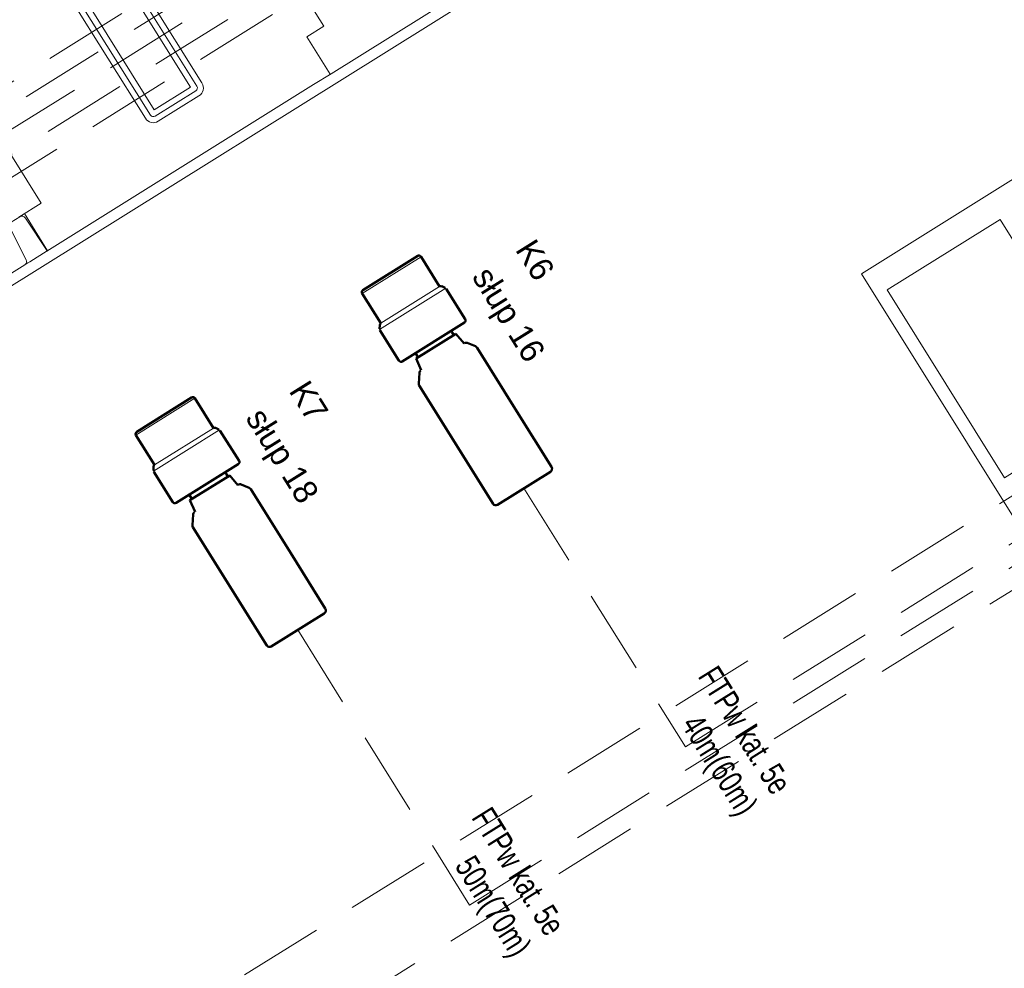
# Model space of a CAD drawing. Header units: metres. Extents: x 0 to 8443948, y 0 to 5887002.
# Tile 231 of 256: x 8443804 to 8443851, y 5886643 to 5886688. Entities that reach past the tile are written whole.
import ezdxf
from ezdxf.enums import TextEntityAlignment as Align

# ---------------------------------------------------------------- set-up
doc = ezdxf.new("R2010")
doc.units = ezdxf.units.M
doc.header["$MEASUREMENT"] = 0
doc.linetypes.add('DASHED', pattern=[19.05, 12.7, -6.35])
doc.layers.get('0').update_dxf_attribs({"color": 250, "linetype": 'CONTINUOUS', "lineweight": 5})
doc.layers.add('kontur OBUDOWY', color=7, linetype='CONTINUOUS', lineweight=5)
doc.layers.add('światłowód', color=7, linetype='DASHED', lineweight=30)
doc.styles.add('romans', font='romans.shx')
doc.styles.get("Standard").update_dxf_attribs({"font": 'Working1250', "width": 0.75})

# ---------------------------------------------------------------- blocks, each defined once
blk = doc.blocks.new('FTN-80')
at = {"layer": 'kontur OBUDOWY', "color": 7}
for p, q in [((792, -13.45), (792, -264.33)), ((800, -824.5), (800, -13.45)), ((759, -250), (41, -250)), ((792, -265), (759, -265)), ((792, -279.67), (792, -515.33)), ((40.76, -500), (759.24, -500)), ((759.24, -514.74), (792, -514.74)), ((762.42, -515.84), (792, -515.07)), ((789.26, -531.83), (762.24, -529.47)), ((792, -534.82), (792, -820.5))]:
    blk.add_line(p, q, dxfattribs=at)
at = {"layer": 'kontur OBUDOWY', "color": 7, "ltscale": 0.375}
blk.add_line((759, -265), (759, -250), dxfattribs=at)
at = {"layer": 'kontur OBUDOWY', "color": 7, "ltscale": 0.383511}
blk.add_line((792, -279.67), (792, -264.33), dxfattribs=at)
at = {"layer": 'kontur OBUDOWY'}
for p, q in [((746.65, -350), (53.35, -350)), ((746.65, -354.5), (53.35, -354.5)), ((744.65, -359), (55.35, -359)), ((744.65, -391), (744.65, -359)), ((749.15, -393), (749.15, -357)), ((753.65, -393), (753.65, -357)), ((53.35, -395.5), (746.65, -395.5)), ((55.35, -391), (744.65, -391)), ((53.35, -400), (746.65, -400))]:
    blk.add_line(p, q, dxfattribs=at)
at = {"layer": 'kontur OBUDOWY', "color": 7, "ltscale": 0.299915}
blk.add_line((759.24, -500), (759.24, -519.74), dxfattribs=at)
at = {"layer": 'kontur OBUDOWY', "color": 7, "ltscale": 0.38351}
blk.add_line((792, -515.07), (792, -530.41), dxfattribs=at)
at = {"layer": 'kontur OBUDOWY', "color": 7, "ltscale": 0.190853}
blk.add_line((759.5, -526.48), (759.5, -518.84), dxfattribs=at)
at = {"layer": 'kontur OBUDOWY', "color": 7, "ltscale": 0.04149}
blk.add_line((792, -530.41), (792, -532.07), dxfattribs=at)
at = {"layer": 'kontur OBUDOWY', "color": 7, "ltscale": 0.068725}
blk.add_line((792, -534.82), (792, -532.07), dxfattribs=at)
at = {"layer": 'kontur OBUDOWY'}
for centre, radius, start, end in [((746.65, -357), 7, 0, 90), ((746.65, -357), 2.5, 0, 90), ((746.65, -393), 7, 270, 0), ((746.65, -393), 2.5, 270, 0)]:
    blk.add_arc(centre, radius, start, end, dxfattribs=at)
at = {"layer": 'kontur OBUDOWY', "color": 7}
for centre, start, end in [((762.5, -518.84), 91.5, 180.00001), ((789, -534.82), 0, 85)]:
    blk.add_arc(centre, 3, start, end, dxfattribs=at)
blk = doc.blocks.new('kamera Bullet')
at = {"lineweight": 50}
for p, q in [((-14.53, 88.45), (-14.53, 102.85)), ((12.92, 103.81), (-13.57, 103.81)), ((13.88, 88.45), (13.88, 102.85)), ((-16.32, 71.49), (-16.32, 86.24)), ((-15.33, 88.03), (-16.16, 86.77)), ((14.68, 88.03), (15.51, 86.77)), ((15.68, 71.49), (15.68, 86.24)), ((14.72, 70.53), (-15.36, 70.53)), ((-8.96, 68.48), (-8.96, 69.76)), ((8.32, 68.48), (8.32, 69.76)), ((-10.68, 63.36), (-9.92, 68.48)), ((9.28, 68.48), (-9.92, 68.48)), ((9.28, 68.48), (8.32, 68.48)), ((10.03, 63.36), (9.28, 68.48)), ((-11.91, 62.82), (-13.99, 59.91)), ((11.26, 62.82), (13.84, 59.21)), ((-14.27, 28.22), (-14.26, 59.06)), ((14.08, 58.47), (14.08, 1.28)), ((-14.27, 28.22), (-14.27, 1.47)), ((12.8, 0), (-12.8, 0))]:
    blk.add_line(p, q, dxfattribs=at)
for p, q in [((13.88, 102.85), (-14.53, 102.85)), ((-16.32, 86.53), (15.68, 86.53)), ((-16.32, 86.53), (-15.04, 86.53)), ((-14.53, 88.45), (13.88, 88.45)), ((15.68, 86.53), (14.4, 86.53)), ((9.28, 70.53), (-9.92, 70.53)), ((-9.92, 68.48), (-8.96, 68.48))]:
    blk.add_line(p, q)
for centre, radius, start, end in [((-13.57, 102.85), 0.96, 90, 180), ((12.92, 102.85), 0.96, 0, 90), ((-14.53, 87.49), 0.96, 90, 146.3099), ((13.88, 87.49), 0.96, 33.6901, 90), ((-15.36, 71.49), 0.96, 180, 270), ((-9.79, 69.81), 0.83, 356.6379, 60.8288), ((9.14, 69.71), 0.83, 99.1299, 176.9355), ((14.72, 71.49), 0.96, 270, 0), ((-10.87, 62.08), 1.28, 90, 144.4623), ((10.22, 62.08), 1.28, 35.5377, 90), ((-12.79, 59.06), 1.47, 144.4623, 179.9896), ((12.8, 58.47), 1.28, 0, 35.5377), ((-12.8, 1.47), 1.47, 180, 270), ((12.8, 1.28), 1.28, 270, 0)]:
    blk.add_arc(centre, radius, start, end, dxfattribs=at)
for centre, radius, start, end in [((-15.36, 86.24), 0.96, 146.3099, 180), ((14.72, 86.24), 0.96, 0, 33.6901), ((14.72, 86.24), 0.96, 0, 33.6901), ((9.14, 69.71), 0.83, 80.8701, 80.8745), ((12.67, 3.03), 1.49, 18.776, 19.0528), ((12.67, 3.03), 1.49, 340.6057, 341.0203), ((12.67, 2.84), 1.57, 25.5633, 25.866)]:
    blk.add_arc(centre, radius, start, end)
blk = doc.blocks.new('VBBBDFG')
at = {"linetype": 'DASHED', "ltscale": 5}
for p, q in [((-907.34, -416.97), (-908.02, 880.23)), ((-922.28, -447.26), (-922.28, 865.22)), ((-938.25, -477.55), (-937.93, 850.22)), ((-953.06, -447.34), (-952.94, 835.21)), ((-968.01, -417.05), (-967.89, 820.21)), ((-263.17, -10.19), (-263.02, 626.69)), ((-247.49, -417.31), (-248.07, 626.69)), ((-278.07, 189.77), (-278.03, 611.69)), ((-308.03, 549.31), (-308.16, -548.25)), ((-506.59, 189.79), (-278.07, 189.77)), ((-506.3, -10.19), (-263.17, -10.18))]:
    blk.add_line(p, q, dxfattribs=at)
blk.add_lwpolyline([(-509.13, 789.69), (-209.07, 789.65), (-209, 489.6), (-509.06, 489.64)], close=True)
at = {"linetype": 'Continuous'}
blk.add_lwpolyline([(-488.57, 599.19), (-322.49, 599.19), (-322.49, 499.44), (-488.57, 499.44)], close=True, dxfattribs=at)
blk.add_blockref('FTN-80', (-1638.69, 496.1))
at = {"xscale": -1.8288, "yscale": 1.828800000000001, "zscale": 1.8288, "rotation": 89.99999999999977}
for p in [(-506.59, 189.79), (-506.3, -10.19)]:
    blk.add_blockref('kamera Bullet', p, dxfattribs=at)
at = {"linetype": 'Continuous'}
for s, p in [('K6', (-662, 278.71)), ('słup 16', (-662, 240.41)), ('K7', (-662.01, 78.73)), ('słup 18', (-662.01, 40.43))]:
    blk.add_text(s, height=18, dxfattribs=at).set_placement(p)
at = {"char_height": 9, "attachment_point": 3}
for s, insert in [('{\\H2x;FTPw kat. 5e}', (-211.92, 243.39)), ('{\\H2x;40m(60m)}', (-211.92, 213.58)), ('{\\H2x;FTPw kat. 5e}', (-211.92, 43.41)), ('{\\H2x;50m(70m)}', (-211.92, 13.6))]:
    blk.add_mtext_dynamic_manual_height_columns(s, width=280.3853, gutter_width=50, heights=[18], dxfattribs=dict(at, insert=insert))
at = {"layer": 'światłowód', "linetype": 'Continuous', "lineweight": 30, "ltscale": 2, "style": 'romans'}
for tag, height, p in [('10', 13.41, (-4191.31, 965.27)), ('Z', 13.41, (-3196.32, 943.85)), ('S20', 13.41, (-4160.79, 916.78)), ('Z', 13.41, (-3196.32, 889.77)), ('10', 13.41, (-3575.65, 875.05)), ('S21', 13.41, (-3575.57, 837.15)), ('SŁUP19', 13.41, (-3342.82, 837.15)), ('10', 13.41, (-4427.39, 702.74)), ('S17', 13.41, (-4440.36, 655.61)), ('10', 13.41, (-4427.39, 548.39)), ('S17', 13.41, (-4440.36, 455.19)), ('10', 13.41, (-3954.13, 319.17)), ('10', 13.41, (-3888.3, 319.17)), ('10', 13.41, (-3822.48, 319.17)), ('S1', 13.41, (-3988.04, 270.68)), ('10', 12, (-4164.93, -218.17)), ('Z', 12, (-4164.93, -265.32)), ('10', 13.41, (-3193.58, -277.91)), ('S13', 13.41, (-3163.06, -326.41))]:
    blk.add_attdef(tag, text='', height=height, dxfattribs=at).set_placement(p, align=Align.CENTER)
for p in [(-4395.86, 757.15), (-4395.86, 472.07)]:
    blk.add_attdef('10', text='', height=13.41, rotation=90, dxfattribs=at).set_placement(p, align=Align.CENTER)
blk = doc.blocks.new('122233221')
blk.add_blockref('VBBBDFG', (0, 0))

msp = doc.modelspace()

# ---------------------------------------------------------------- block references
at = {"xscale": 0.06288304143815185, "yscale": 0.06288304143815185, "zscale": 0.06288304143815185, "rotation": 301.977755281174}
msp.add_blockref('122233221', (8443834.8, 5886632.117), dxfattribs=at)

doc.saveas('drawing.dxf')
